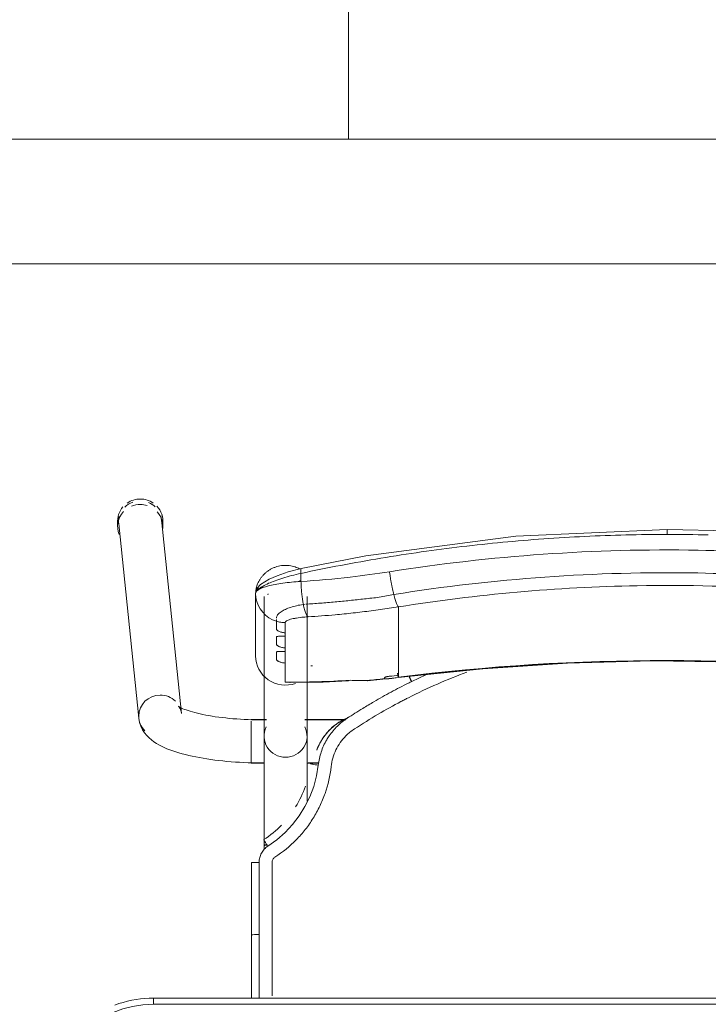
# Model space of a CAD drawing. Header units: metres. Extents: x 3 to 42.2, y -72.9 to -48.7.
# Tile 58 of 189: x 37.361 to 37.693, y -59.584 to -59.111. Entities that reach past the tile are written whole.
import ezdxf

# ---------------------------------------------------------------- set-up
doc = ezdxf.new("R2010")
doc.units = ezdxf.units.M
doc.layers.add('I-FURN', color=7, linetype='Continuous', lineweight=18)
doc.layers.add('M-EQPM', color=7, linetype='Continuous', lineweight=18)
doc.layers.add('M-EQPM-IDEN', color=1, linetype='Continuous', lineweight=9, true_color=0xff0000)

# ---------------------------------------------------------------- blocks, each defined once
blk = doc.blocks.new('ConjuntoParaAlunoTamanho6 - CJA06_ConjuntoParaAlunoTamanho6-V37-1PAV')
at = {"layer": 'I-FURN', "color": 253, "true_color": 0xaaaaaa}
for p, q in [((-0.2643, 0.29456), (-0.2643, 0.29197)), ((-0.23354, 0.20182), (-0.24321, 0.29526)), ((-0.24254, 0.29197), (-0.24254, 0.29456)), ((-0.2638, 0.29312), (-0.25413, 0.19969)), ((-0.1979, 0.25969), (-0.1979, 0.22964)), ((-0.19385, 0.25812), (-0.19385, 0.19097)), ((-0.19207, 0.25896), (-0.19202, 0.25906)), ((-0.19202, 0.25906), (-0.19192, 0.25949)), ((-0.17315, 0.19097), (-0.17315, 0.25812)), ((-0.19734, 0.2558), (-0.19665, 0.25395)), ((-0.19665, 0.25395), (-0.1957, 0.25221)), ((-0.1957, 0.25221), (-0.19451, 0.25062)), ((-0.17493, 0.25435), (-0.17437, 0.25441)), ((-0.12923, 0.2438), (-0.12923, 0.25317)), ((-0.12923, 0.24214), (-0.12923, 0.2438)), ((-0.12923, 0.24214), (-0.12923, 0.23653)), ((-0.18366, 0.24073), (-0.18366, 0.23904)), ((-0.18366, 0.23345), (-0.18366, 0.23176)), ((-0.12923, 0.23649), (-0.12923, 0.23486)), ((-0.12923, 0.23486), (-0.12923, 0.22925)), ((-0.12923, 0.22925), (-0.12923, 0.22759)), ((-0.12923, 0.22759), (-0.12923, 0.22197)), ((-0.18366, 0.22617), (-0.18366, 0.21701)), ((-0.14414, 0.21757), (-0.12926, 0.21915)), ((-0.12923, 0.22197), (-0.12923, 0.22031)), ((-0.11598, 0.22048), (-0.1227, 0.21732)), ((-0.18366, 0.21701), (-0.1818, 0.21679)), ((-0.19271, 0.19894), (-0.2, 0.19894)), ((-0.2, 0.19844), (-0.2, 0.19411)), ((-0.19271, 0.19879), (-0.19385, 0.19879)), ((-0.19385, 0.19879), (-0.19385, 0.19845)), ((-0.19385, 0.19845), (-0.19385, 0.19764)), ((-0.15474, 0.19894), (-0.17429, 0.19894)), ((-0.15494, 0.19879), (-0.17429, 0.19879)), ((-0.2, 0.19393), (-0.2, 0.18575)), ((-0.19385, 0.19367), (-0.19385, 0.1916)), ((-0.2, 0.18573), (-0.2, 0.17922)), ((-0.19385, 0.18688), (-0.19385, 0.18582)), ((-0.19385, 0.18371), (-0.19385, 0.18582)), ((-0.2, 0.17916), (-0.2, 0.17794)), ((-0.2, 0.17794), (-0.19377, 0.17794)), ((-0.19385, 0.17809), (-0.19385, 0.17951)), ((-0.17323, 0.17794), (-0.1676, 0.17794)), ((-0.17268, 0.17809), (-0.16757, 0.17809)), ((-0.19385, 0.13857), (-0.19385, 0.13643)), ((-0.19983, 0.13021), (-0.19982, 0.0953)), ((-0.19982, 0.06488), (-0.19982, 0.0953)), ((-0.19982, 0.0953), (-0.19982, 0.09529)), ((-0.19623, 0.09556), (-0.19738, 0.09554)), ((0.247, 0.06497), (-0.247, 0.06497)), ((-0.247, 0.06497), (-0.247, 0.06197)), ((0.247, 0.06497), (-0.247, 0.06497))]:
    blk.add_line(p, q, dxfattribs=at)
at = {"layer": 'I-FURN', "color": 253, "true_color": 0xaaaaaa, "flags": 128}
for points in [[(0.0001, 0.2904), (-0.07267, 0.28721), (-0.14486, 0.2777), (-0.17603, 0.27161)], [(0.17623, 0.27161), (0.10331, 0.28398), (0.03018, 0.28985), (0.0001, 0.2904)], [(-0.17603, 0.27161), (-0.18218, 0.26997), (-0.18761, 0.26812), (-0.19131, 0.26652), (-0.19557, 0.2639), (-0.19708, 0.26226), (-0.19765, 0.26113), (-0.1979, 0.25971)], [(-0.17607, 0.26928), (-0.17607, 0.26831), (-0.17607, 0.26734), (-0.17607, 0.26637), (-0.17607, 0.2654)], [(-0.1979, 0.24468), (-0.1979, 0.2522), (-0.1979, 0.25971)], [(-0.1979, 0.25969), (-0.19776, 0.25773), (-0.19734, 0.2558)], [(-0.1979, 0.25969), (-0.1979, 0.25218), (-0.1979, 0.24467), (-0.1979, 0.23715), (-0.1979, 0.22964)], [(-0.19451, 0.25062), (-0.19311, 0.2492), (-0.19152, 0.24799)], [(-0.19152, 0.24799), (-0.18977, 0.24701), (-0.1879, 0.24628)], [(-0.1879, 0.24243), (-0.1879, 0.24339), (-0.1879, 0.24435), (-0.1879, 0.24532), (-0.1879, 0.24628)], [(-0.18366, 0.24561), (-0.18366, 0.24439), (-0.18366, 0.24317), (-0.18366, 0.24195), (-0.18366, 0.24073)], [(-0.1879, 0.23515), (-0.1879, 0.23603), (-0.1879, 0.23692), (-0.1879, 0.2378), (-0.1879, 0.23868)], [(-0.18366, 0.23904), (-0.18366, 0.23764), (-0.18366, 0.23624), (-0.18366, 0.23485), (-0.18366, 0.23345)], [(-0.1879, 0.22787), (-0.1879, 0.22876), (-0.1879, 0.22964), (-0.1879, 0.23052), (-0.1879, 0.23141)], [(-0.18366, 0.23176), (-0.18366, 0.23036), (-0.18366, 0.22897), (-0.18366, 0.22757), (-0.18366, 0.22617)], [(-0.12926, 0.21915), (-0.08865, 0.22342), (-0.0479, 0.2261), (-0.00707, 0.22717), (0.03376, 0.22666), (0.07455, 0.22454), (0.11521, 0.22083), (0.12946, 0.21915)], [(-0.1359, 0.2187), (-0.1359, 0.21878), (-0.1359, 0.21886), (-0.1359, 0.21893), (-0.1359, 0.21901)], [(-0.12923, 0.22031), (-0.12923, 0.22007), (-0.12923, 0.21984), (-0.12923, 0.21961), (-0.12923, 0.21937)], [(-0.18111, 0.21677), (-0.16533, 0.21701), (-0.15331, 0.21761)], [(-0.23354, 0.20182), (-0.23373, 0.20287), (-0.23403, 0.20376), (-0.23437, 0.20445), (-0.23469, 0.20492), (-0.23492, 0.20521), (-0.23505, 0.20534), (-0.23507, 0.20536)], [(-0.23507, 0.20536), (-0.23501, 0.20531), (-0.23482, 0.20518), (-0.23451, 0.20499), (-0.23408, 0.20476), (-0.23355, 0.20449), (-0.23291, 0.2042), (-0.23217, 0.20389), (-0.23133, 0.20358), (-0.23041, 0.20326), (-0.22941, 0.20294), (-0.22832, 0.20262), (-0.22717, 0.2023), (-0.22594, 0.20199), (-0.22464, 0.20169), (-0.22328, 0.2014), (-0.22186, 0.20112), (-0.22039, 0.20086), (-0.21886, 0.2006), (-0.21729, 0.20036), (-0.21567, 0.20014), (-0.214, 0.19993), (-0.2123, 0.19973), (-0.21057, 0.19956), (-0.2088, 0.1994), (-0.207, 0.19926), (-0.20518, 0.19913), (-0.20334, 0.19903), (-0.20148, 0.19894), (-0.19961, 0.19888), (-0.19772, 0.19883), (-0.19583, 0.1988), (-0.19394, 0.19879), (-0.19385, 0.19879)], [(-0.25413, 0.19969), (-0.25375, 0.19762), (-0.25311, 0.19572), (-0.25226, 0.19403), (-0.25129, 0.19256), (-0.25023, 0.19128), (-0.24913, 0.19017), (-0.24799, 0.18919), (-0.24683, 0.18832), (-0.24563, 0.18753), (-0.24441, 0.18681), (-0.24316, 0.18615), (-0.24188, 0.18553), (-0.24055, 0.18496), (-0.23919, 0.18441), (-0.23778, 0.1839), (-0.23633, 0.18341), (-0.23483, 0.18295), (-0.2333, 0.18251), (-0.23171, 0.1821), (-0.23008, 0.1817), (-0.22841, 0.18133), (-0.2267, 0.18098), (-0.22495, 0.18064), (-0.22315, 0.18033), (-0.22132, 0.18004), (-0.21946, 0.17976), (-0.21756, 0.17951), (-0.21562, 0.17928), (-0.21366, 0.17906), (-0.21168, 0.17887), (-0.20967, 0.1787), (-0.20763, 0.17855), (-0.20558, 0.17842), (-0.20352, 0.17831), (-0.20144, 0.17823), (-0.19935, 0.17816), (-0.19725, 0.17811), (-0.19515, 0.17809), (-0.19385, 0.17809)], [(-0.19385, 0.13857), (-0.19385, 0.14057), (-0.19385, 0.14257), (-0.19385, 0.14457), (-0.19385, 0.14656), (-0.19385, 0.14855), (-0.19385, 0.15053), (-0.19385, 0.15249), (-0.19385, 0.15444), (-0.19385, 0.15637), (-0.19385, 0.15827), (-0.19385, 0.16015), (-0.19385, 0.162), (-0.19385, 0.16382), (-0.19385, 0.1656), (-0.19385, 0.16735), (-0.19385, 0.16905), (-0.19385, 0.17071), (-0.19385, 0.17233), (-0.19385, 0.1739), (-0.19385, 0.17541), (-0.19385, 0.17687), (-0.19385, 0.17828), (-0.19385, 0.17963), (-0.19385, 0.18092), (-0.19385, 0.18215), (-0.19385, 0.18331), (-0.19385, 0.18441), (-0.19385, 0.18544), (-0.19385, 0.1864), (-0.19385, 0.18729), (-0.19385, 0.1881), (-0.19385, 0.18885), (-0.19385, 0.18951), (-0.19385, 0.19011), (-0.19385, 0.19062), (-0.19385, 0.19097)], [(-0.17315, 0.19097), (-0.17315, 0.19051), (-0.17315, 0.18998), (-0.17315, 0.18937), (-0.17315, 0.18869), (-0.17315, 0.18793), (-0.17315, 0.1871), (-0.17315, 0.18619), (-0.17315, 0.18522), (-0.17315, 0.18417), (-0.17315, 0.18306), (-0.17315, 0.18188), (-0.17315, 0.18064), (-0.17315, 0.17934), (-0.17315, 0.17798), (-0.17315, 0.17656), (-0.17315, 0.17508), (-0.17315, 0.17355), (-0.17315, 0.17198), (-0.17315, 0.17035), (-0.17315, 0.16868), (-0.17315, 0.16696), (-0.17315, 0.16521), (-0.17315, 0.16342), (-0.17315, 0.16159), (-0.17315, 0.15974)], [(-0.16841, 0.18438), (-0.16841, 0.18437), (-0.16841, 0.18435), (-0.16841, 0.18434), (-0.16841, 0.18432)], [(-0.16774, 0.17706), (-0.16861, 0.17188), (-0.16997, 0.16679), (-0.17181, 0.16185), (-0.17415, 0.15713), (-0.17693, 0.15265), (-0.18013, 0.14846), (-0.18374, 0.14461), (-0.18771, 0.14113), (-0.19199, 0.13805)], [(-0.19623, 0.13025), (-0.19623, 0.12331), (-0.19623, 0.11637), (-0.19623, 0.10942), (-0.19623, 0.10249), (-0.19623, 0.09556)], [(-0.19738, 0.09554), (-0.19841, 0.0955), (-0.1992, 0.09544), (-0.19969, 0.09537), (-0.19982, 0.0953)], [(-0.247, 0.06497), (-0.24912, 0.06492), (-0.25124, 0.0648), (-0.25334, 0.06459), (-0.25544, 0.06429), (-0.25753, 0.06391), (-0.2596, 0.06345), (-0.26165, 0.0629), (-0.26367, 0.06228), (-0.26567, 0.06157)], [(0.247, 0.06197), (0.1235, 0.06197), (0, 0.06197), (-0.1235, 0.06197), (-0.247, 0.06197)], [(-0.247, 0.06197), (-0.1235, 0.06197), (0, 0.06197), (0.1235, 0.06197), (0.247, 0.06197)]]:
    blk.add_lwpolyline(points, dxfattribs=at)
at = {"layer": 'I-FURN', "color": 253, "true_color": 0xaaaaaa}
blk.add_arc((-0.247, 0.01197), 0.05, 90, 180, dxfattribs=at)
blk.add_arc((-0.247, 0.01197), 0.05, 90, 180, dxfattribs=at)
for centre, major_axis, ratio, start_param, end_param in [((-0.25351, 0.29419), (0.01029, 0.00107), 0.967158, 1.815725, 2.256389), ((-0.25342, 0.29456), (0.01088, 0), 0.965926, 1.570796, 2.185058), ((-0.25342, 0.29456), (0.01088, 0), 0.965926, 0.959427, 1.570796), ((-0.25351, 0.29419), (0.01029, 0.00107), 0.967158, 0.685592, 1.060105), ((-0.25342, 0.29197), (0.01088, 0), 0.965926, 2.404268, 3.526261), ((-0.25342, 0.29456), (0.01088, 0), 0.965926, 2.438822, 3.243525), ((-0.25342, 0.29197), (0.01088, 0), 0.965926, 1.570796, 1.965237), ((-0.25342, 0.29197), (0.01088, 0), 0.965926, 1.257624, 1.559899), ((-0.25342, 0.29456), (0.01088, 0), 0.965926, 6.170166, 7.020457), ((-0.25342, 0.29197), (0.01088, 0), 0.965926, 6.182855, 7.015454), ((-0.25351, 0.29419), (0.01029, 0.00107), 0.967158, 2.780211, 3.141593), ((-0.25351, 0.29419), (0.01029, 0.00107), 0.967158, 6.18338, 6.464028), ((-0.1835, 0.22964), (-0.0144, 0), 0.978148, 0, 1.909658), ((0.0001, -0.77159), (1.0211, 0), 0.978148, 1.443771, 1.697822), ((0.0001, -0.77117), (1.0209, 0), 0.978148, 1.443771, 1.697822), ((-0.17927, 0.60128), (0.385, 0), 0.978148, 4.732926, 4.735013), ((-0.17927, 0.60263), (0.395, 0), 0.978148, 4.801491, 4.822541), ((-0.17927, 0.60356), (0.395, 0), 0.978148, 4.828782, 4.839414), ((-0.17927, 0.60221), (0.3948, 0), 0.978148, 4.828842, 4.839414), ((-0.1305, 0.22908), (-0.00124, 0.00992), 0.026339, 2.463316, 2.789234), ((-0.17927, 0.60336), (0.395, 0), 0.978148, 4.701279, 4.780293), ((-0.14501, 0.22754), (-0.00087, 0.00996), 0.018501, 2.957526, 3.350225), ((-0.24383, 0.20075), (0.01029, 0.00107), 0.967158, 1.470991, 3.041787), ((-0.24383, 0.20075), (0.01029, 0.00107), 0.967158, 0.685592, 1.470991), ((-0.24383, 0.20075), (0.01029, 0.00107), 0.967158, 3.041787, 3.827185), ((-0.1835, 0.19097), (0.01035, 0), 0.978148, 2.686587, 4.712389), ((-0.1835, 0.19097), (0.01035, 0), 0.978148, 4.712389, 6.738191), ((-0.1835, 0.13857), (0.01035, 0), 0.069756, 2.648425, 3.665191)]:
    blk.add_ellipse(centre, major_axis=major_axis, ratio=ratio, start_param=start_param, end_param=end_param, dxfattribs=at)
for points in [[(0.0001, 0.29036), (0.0001, 0.29029), (0.0001, 0.29001), (0.0001, 0.28916), (0.0001, 0.28841), (0.0001, 0.28802)], [(-0.07901, 0.28427), (-0.08557, 0.28365), (-0.09211, 0.28295), (-0.09864, 0.28217)], [(-0.05929, 0.28591), (-0.06588, 0.28544), (-0.07245, 0.28489), (-0.07901, 0.28427)], [(-0.03953, 0.28708), (-0.04612, 0.28677), (-0.05271, 0.28638), (-0.05929, 0.28591)], [(-0.01972, 0.28779), (-0.02633, 0.28763), (-0.03293, 0.2874), (-0.03953, 0.28708)], [(0.0001, 0.28802), (-0.00651, 0.28802), (-0.01312, 0.28795), (-0.01972, 0.28779)], [(0.01992, 0.28779), (0.01332, 0.28795), (0.00671, 0.28802), (0.0001, 0.28802)], [(-0.11819, 0.27961), (-0.12468, 0.27869), (-0.13116, 0.27768), (-0.13762, 0.27661)], [(-0.09864, 0.28217), (-0.10517, 0.28139), (-0.11169, 0.28054), (-0.11819, 0.27961)], [(-0.13762, 0.27661), (-0.14407, 0.27553), (-0.15051, 0.27438), (-0.15692, 0.27316)], [(-0.15692, 0.27316), (-0.16332, 0.27194), (-0.16971, 0.27065), (-0.17607, 0.26928)], [(-0.13346, 0.2701), (-0.13339, 0.26956), (-0.13324, 0.26848), (-0.133, 0.26684), (-0.13272, 0.2652), (-0.13242, 0.26359), (-0.13211, 0.26203), (-0.13178, 0.26053), (-0.13155, 0.25959), (-0.13144, 0.25914)], [(-0.17607, 0.2654), (-0.17914, 0.26523), (-0.18504, 0.2647), (-0.19219, 0.26337), (-0.19682, 0.26165), (-0.1979, 0.26035), (-0.1979, 0.25969)], [(-0.17609, 0.26577), (-0.1767, 0.26561), (-0.17731, 0.26545), (-0.17791, 0.26528)], [(-0.17607, 0.2654), (-0.17606, 0.26498), (-0.17604, 0.26413), (-0.17598, 0.26285), (-0.1759, 0.26156), (-0.17579, 0.26028), (-0.17566, 0.25902), (-0.17551, 0.25778), (-0.17533, 0.25659), (-0.17514, 0.25544), (-0.175, 0.25471), (-0.17493, 0.25435)], [(-0.12923, 0.25317), (-0.12932, 0.25327), (-0.1295, 0.25353), (-0.1298, 0.25409), (-0.13011, 0.25481), (-0.13044, 0.25568), (-0.13077, 0.2567), (-0.1311, 0.25786), (-0.13133, 0.2587), (-0.13144, 0.25914)], [(-0.17493, 0.25435), (-0.17484, 0.25392), (-0.17465, 0.25308), (-0.17435, 0.25195), (-0.17403, 0.25093), (-0.17369, 0.25006), (-0.17335, 0.24934), (-0.173, 0.24877), (-0.17277, 0.2485), (-0.17265, 0.2484)], [(-0.14226, 0.2513), (-0.14371, 0.25111), (-0.14516, 0.25093), (-0.14661, 0.25076)], [(-0.15964, 0.24939), (-0.16398, 0.24899), (-0.16832, 0.24866), (-0.17265, 0.2484)], [(-0.1553, 0.2498), (-0.15675, 0.24966), (-0.15819, 0.24952), (-0.15964, 0.24939)], [(-0.15095, 0.25026), (-0.1524, 0.2501), (-0.15385, 0.24995), (-0.1553, 0.2498)], [(-0.14661, 0.25076), (-0.14806, 0.25058), (-0.14951, 0.25042), (-0.15095, 0.25026)], [(-0.1879, 0.24628), (-0.18756, 0.24617), (-0.18687, 0.24599), (-0.18581, 0.24578), (-0.18474, 0.24565), (-0.18402, 0.24561), (-0.18366, 0.24561)], [(-0.1359, 0.21901), (-0.1359, 0.21905), (-0.13586, 0.21912), (-0.13573, 0.21923), (-0.13549, 0.21935), (-0.13518, 0.21946), (-0.13479, 0.21957), (-0.13436, 0.21967), (-0.1339, 0.21974), (-0.13357, 0.21979), (-0.1334, 0.21981)], [(-0.13585, 0.2186), (-0.13587, 0.21862), (-0.13589, 0.21865), (-0.1359, 0.21868), (-0.1359, 0.2187)], [(-0.09625, 0.22184), (-0.10584, 0.21825), (-0.1152, 0.21414), (-0.12434, 0.2095)], [(-0.12335, 0.21813), (-0.12356, 0.21856), (-0.12377, 0.21898), (-0.12395, 0.21936)], [(-0.12289, 0.21723), (-0.12304, 0.21753), (-0.12319, 0.21783), (-0.12334, 0.21813)], [(-0.15397, 0.21772), (-0.15349, 0.21752), (-0.153, 0.21758), (-0.15247, 0.21788)], [(-0.15247, 0.21788), (-0.15113, 0.21782), (-0.1484, 0.21775), (-0.14556, 0.21776), (-0.14412, 0.21779)], [(-0.12436, 0.21651), (-0.12717, 0.21512), (-0.13276, 0.21224), (-0.13826, 0.20916), (-0.14098, 0.20758)], [(-0.1227, 0.21732), (-0.12297, 0.21719), (-0.12353, 0.21692), (-0.12408, 0.21665), (-0.12436, 0.21651)], [(-0.12434, 0.2095), (-0.12494, 0.2092), (-0.12615, 0.20858), (-0.12737, 0.20794), (-0.12798, 0.20762)], [(-0.14638, 0.20431), (-0.14762, 0.20355), (-0.1501, 0.202), (-0.15256, 0.20043), (-0.15378, 0.19963)], [(-0.12798, 0.20762), (-0.13157, 0.20574), (-0.13889, 0.20168), (-0.14651, 0.19698), (-0.1504, 0.19445)], [(-0.14098, 0.20758), (-0.14188, 0.20704), (-0.14368, 0.20597), (-0.14546, 0.20487), (-0.14635, 0.20432)], [(-0.15378, 0.19963), (-0.1555, 0.19851), (-0.15869, 0.19594), (-0.16134, 0.1928), (-0.1625, 0.1911)], [(-0.1568, 0.1982), (-0.15576, 0.1988), (-0.15475, 0.1993), (-0.15376, 0.19971)], [(-0.16501, 0.19076), (-0.16447, 0.19151), (-0.16331, 0.19295), (-0.16135, 0.19493), (-0.15919, 0.19669), (-0.15764, 0.19771), (-0.15683, 0.19818)], [(-0.1504, 0.19445), (-0.15113, 0.19396), (-0.15256, 0.19293), (-0.15386, 0.19174), (-0.15448, 0.19112)], [(-0.1625, 0.1911), (-0.16271, 0.1908), (-0.16313, 0.19018), (-0.16352, 0.18955), (-0.16371, 0.18924)], [(-0.15448, 0.19112), (-0.15645, 0.18912), (-0.15969, 0.18452), (-0.16124, 0.17915), (-0.16156, 0.17636)], [(-0.16371, 0.18924), (-0.16479, 0.18738), (-0.16656, 0.18343), (-0.1675, 0.1792), (-0.16774, 0.17706)], [(-0.16774, 0.17706), (-0.16823, 0.17712), (-0.16921, 0.17725), (-0.17046, 0.17746), (-0.17128, 0.17766), (-0.17147, 0.17776), (-0.17146, 0.1778)], [(-0.17391, 0.16699), (-0.17512, 0.16348), (-0.17671, 0.16011), (-0.17864, 0.15696)], [(-0.1854, 0.14823), (-0.18797, 0.14558), (-0.19084, 0.14321), (-0.19391, 0.14119)], [(-0.19199, 0.13805), (-0.19265, 0.13762), (-0.19383, 0.13663), (-0.19519, 0.13473), (-0.19604, 0.13255), (-0.19622, 0.13104), (-0.19623, 0.13025)], [(-0.19391, 0.14119), (-0.19393, 0.14119), (-0.19385, 0.14103), (-0.19344, 0.14033), (-0.19278, 0.13928), (-0.19225, 0.13846), (-0.19199, 0.13805)], [(-0.18863, 0.13277), (-0.18884, 0.13263), (-0.18922, 0.13231), (-0.18966, 0.1317), (-0.18994, 0.13099), (-0.19, 0.1305), (-0.19, 0.13025)], [(-0.19623, 0.13025), (-0.19672, 0.13025), (-0.1977, 0.13025), (-0.19891, 0.13024), (-0.19969, 0.13022), (-0.19984, 0.13021), (-0.19982, 0.1302)], [(-0.19982, 0.12147), (-0.19982, 0.12438), (-0.19982, 0.12729), (-0.19982, 0.1302)], [(-0.19982, 0.1302), (-0.19982, 0.12438), (-0.19982, 0.11273), (-0.19982, 0.1011), (-0.19982, 0.09529)], [(-0.19982, 0.09528), (-0.19982, 0.1011), (-0.19982, 0.10691), (-0.19982, 0.11273)], [(-0.19982, 0.09529), (-0.19982, 0.08515), (-0.19982, 0.07502), (-0.19982, 0.06488)], [(-0.19982, 0.06488), (-0.19982, 0.06837), (-0.19982, 0.07185), (-0.19982, 0.07534)]]:
    blk.add_open_spline(points, degree=3, dxfattribs=at)
for points, knots in [([(-0.13346, 0.2701), (-0.0847, 0.2778), (0.00519, 0.28415), (0.09466, 0.27626), (0.13366, 0.2701)], [-1, -1, -1, -1, -0.444444, 0, 0, 0, 0]), ([(-0.1979, 0.25971), (-0.1979, 0.26019), (-0.19783, 0.26127), (-0.19747, 0.26287), (-0.19695, 0.2643), (-0.19642, 0.26543), (-0.19585, 0.26637), (-0.19534, 0.26711), (-0.19492, 0.26766), (-0.19447, 0.26819), (-0.19382, 0.2689), (-0.19291, 0.26975), (-0.1919, 0.27053), (-0.19105, 0.27107), (-0.1904, 0.27144), (-0.18973, 0.27177), (-0.18883, 0.27217), (-0.18719, 0.27275), (-0.18474, 0.2732), (-0.18174, 0.27315), (-0.17906, 0.27255), (-0.17745, 0.27187), (-0.17679, 0.27153)], [0, 0, 0, 0, 0.0625, 0.125, 0.15625, 0.1875, 0.21875, 0.234375, 0.25, 0.265625, 0.28125, 0.3125, 0.34375, 0.359375, 0.375, 0.390625, 0.40625, 0.4375, 0.5, 0.5625, 0.625, 0.6721865, 0.6721865, 0.6721865, 0.6721865]), ([(-0.1761, 0.27156), (-0.17616, 0.27149), (-0.17627, 0.27106), (-0.17619, 0.27003), (-0.17607, 0.26928)], [0.625, 0.625, 0.625, 0.625, 0.75, 1, 1, 1, 1]), ([(-0.17607, 0.2654), (-0.1682, 0.2659), (-0.154, 0.26716), (-0.13977, 0.2691), (-0.13346, 0.2701)], [-1, -1, -1, -1, -0.444444, 0, 0, 0, 0]), ([(-0.13144, 0.25914), (-0.08343, 0.26683), (0.00512, 0.27318), (0.09323, 0.26529), (0.13164, 0.25914)], [-1, -1, -1, -1, -0.444444, 0, 0, 0, 0]), ([(-0.1979, 0.25971), (-0.1979, 0.26034), (-0.19688, 0.26187), (-0.19282, 0.26411), (-0.18865, 0.26578), (-0.18491, 0.26704), (-0.18064, 0.26823), (-0.1776, 0.26895), (-0.17607, 0.26928)], [0, 0, 0, 0, 0.25, 0.5, 0.625, 0.75, 0.875, 1, 1, 1, 1]), ([(-0.1965, 0.2622), (-0.19671, 0.26207), (-0.1971, 0.26176), (-0.19769, 0.26096), (-0.1979, 0.26021), (-0.1979, 0.25971)], [0.75, 0.75, 0.75, 0.75, 0.8125, 0.875, 1, 1, 1, 1]), ([(-0.19421, 0.2626), (-0.1945, 0.26266), (-0.19502, 0.2627), (-0.19554, 0.2626), (-0.19576, 0.26254)], [0.5473049, 0.5473049, 0.5473049, 0.5473049, 0.625, 0.6812684, 0.6812684, 0.6812684, 0.6812684]), ([(0.12943, 0.25317), (0.08224, 0.26075), (-0.00484, 0.26702), (-0.09148, 0.25924), (-0.12923, 0.25317)], [-1, -1, -1, -1, -0.444444, 0, 0, 0, 0]), ([(-0.17381, 0.25447), (-0.17147, 0.25462), (-0.16677, 0.25497), (-0.1597, 0.25557), (-0.1538, 0.25614), (-0.14908, 0.25663), (-0.14554, 0.25703), (-0.14198, 0.25739), (-0.13843, 0.25782), (-0.13492, 0.25842), (-0.13259, 0.25889), (-0.13144, 0.25914)], [0, 0, 0, 0, 0.166667, 0.333333, 0.5, 0.583333, 0.666667, 0.75, 0.833333, 0.916667, 1, 1, 1, 1]), ([(-0.1879, 0.24778), (-0.18791, 0.24829), (-0.1875, 0.24933), (-0.18588, 0.25077), (-0.184, 0.25182), (-0.1824, 0.2525), (-0.17978, 0.25344), (-0.17715, 0.25404), (-0.17493, 0.25435)], [0, 0, 0, 0, 0.2, 0.4, 0.55, 0.625, 0.7, 1, 1, 1, 1]), ([(-0.12923, 0.25317), (-0.13213, 0.25271), (-0.13647, 0.25207), (-0.14082, 0.25148), (-0.14226, 0.2513)], [-1, -1, -1, -1, -0.8, -0.7, -0.7, -0.7, -0.7]), ([(-0.1879, 0.24628), (-0.1879, 0.24644), (-0.1879, 0.2467), (-0.1879, 0.247), (-0.1879, 0.2471)], [0, 0, 0, 0, 0.4, 0.6, 0.6, 0.6, 0.6]), ([(-0.17265, 0.2484), (-0.17333, 0.24836), (-0.17532, 0.24821), (-0.17777, 0.24791), (-0.17985, 0.24753), (-0.18163, 0.2471), (-0.18322, 0.24646), (-0.18366, 0.2459), (-0.18366, 0.24561)], [-1, -1, -1, -1, -0.888889, -0.666667, -0.555556, -0.444444, -0.222222, 0, 0, 0, 0]), ([(-0.18366, 0.24073), (-0.18428, 0.24075), (-0.18512, 0.24088), (-0.18609, 0.24117), (-0.18671, 0.24142), (-0.18723, 0.2417), (-0.18762, 0.24198), (-0.18784, 0.24222), (-0.1879, 0.24236), (-0.1879, 0.24243)], [0, 0, 0, 0, 0.25, 0.375, 0.5, 0.625, 0.75, 0.875, 1, 1, 1, 1]), ([(-0.1879, 0.23868), (-0.1879, 0.23875), (-0.18784, 0.23885), (-0.18762, 0.23896), (-0.18723, 0.23902), (-0.18671, 0.23904), (-0.18609, 0.23904), (-0.18512, 0.23903), (-0.18428, 0.23902), (-0.18366, 0.23904)], [0, 0, 0, 0, 0.125, 0.25, 0.375, 0.5, 0.625, 0.75, 1, 1, 1, 1]), ([(-0.18366, 0.23345), (-0.18428, 0.23348), (-0.18512, 0.2336), (-0.18609, 0.23389), (-0.18671, 0.23414), (-0.18723, 0.23442), (-0.18762, 0.2347), (-0.18784, 0.23494), (-0.1879, 0.23508), (-0.1879, 0.23515)], [0, 0, 0, 0, 0.25, 0.375, 0.5, 0.625, 0.75, 0.875, 1, 1, 1, 1]), ([(-0.1879, 0.23141), (-0.1879, 0.23147), (-0.18784, 0.23158), (-0.18762, 0.23168), (-0.18723, 0.23174), (-0.18671, 0.23176), (-0.18609, 0.23176), (-0.18512, 0.23175), (-0.18428, 0.23175), (-0.18366, 0.23176)], [0, 0, 0, 0, 0.125, 0.25, 0.375, 0.5, 0.625, 0.75, 1, 1, 1, 1]), ([(-0.18366, 0.22617), (-0.18428, 0.2262), (-0.18512, 0.22633), (-0.18609, 0.22661), (-0.18671, 0.22687), (-0.18723, 0.22714), (-0.18762, 0.22742), (-0.18784, 0.22767), (-0.1879, 0.22781), (-0.1879, 0.22787)], [0, 0, 0, 0, 0.25, 0.375, 0.5, 0.625, 0.75, 0.875, 1, 1, 1, 1]), ([(-0.1334, 0.21866), (-0.1337, 0.21862), (-0.13425, 0.21856), (-0.13488, 0.2185), (-0.13529, 0.21849), (-0.13555, 0.2185), (-0.13573, 0.21853), (-0.13582, 0.21857), (-0.13585, 0.2186)], [0, 0, 0, 0, 0.25, 0.5, 0.625, 0.75, 0.875, 1, 1, 1, 1]), ([(-0.12388, 0.21967), (-0.12372, 0.21936), (-0.12333, 0.2186), (-0.12291, 0.21776), (-0.1227, 0.21732)], [0.5302375, 0.5302375, 0.5302375, 0.5302375, 0.75, 1, 1, 1, 1]), ([(-0.1535, 0.1999), (-0.15406, 0.19967), (-0.15585, 0.19886), (-0.15753, 0.19787), (-0.15863, 0.1971)], [0.6367527, 0.6367527, 0.6367527, 0.6367527, 0.75, 1, 1, 1, 1]), ([(-0.15863, 0.1971), (-0.16081, 0.19558), (-0.16383, 0.19273), (-0.16686, 0.18807), (-0.16796, 0.18563), (-0.16841, 0.18438)], [0, 0, 0, 0, 0.5, 0.75, 1, 1, 1, 1]), ([(-0.16841, 0.18432), (-0.16799, 0.18547), (-0.16725, 0.18714), (-0.16604, 0.18925), (-0.16537, 0.19026), (-0.16501, 0.19076)], [0, 0, 0, 0, 0.5, 0.75, 1, 1, 1, 1]), ([(-0.16156, 0.17636), (-0.16208, 0.17191), (-0.16353, 0.16549), (-0.16692, 0.15729), (-0.1701, 0.15145), (-0.17391, 0.14602), (-0.17976, 0.13936), (-0.18487, 0.13521), (-0.18863, 0.13277)], [0, 0, 0, 0, 0.25, 0.375, 0.5, 0.625, 0.75, 1, 1, 1, 1]), ([(-0.19, 0.13025), (-0.19, 0.12863), (-0.19, 0.12547), (-0.19, 0.12092), (-0.19, 0.1173), (-0.19, 0.1145), (-0.19, 0.11243), (-0.19, 0.11052), (-0.19, 0.10828), (-0.19, 0.10624), (-0.19, 0.10408), (-0.19, 0.10228), (-0.19, 0.10023), (-0.19, 0.09774), (-0.19, 0.09515), (-0.19, 0.09189), (-0.19, 0.08842), (-0.19, 0.08419), (-0.19, 0.08049), (-0.19, 0.07684), (-0.19, 0.07351), (-0.19, 0.07081), (-0.19, 0.0683), (-0.19, 0.06666), (-0.19, 0.06612)], [0, 0, 0, 0, 0.03125, 0.0625, 0.09375, 0.109375, 0.125, 0.140625, 0.15625, 0.1875, 0.203125, 0.21875, 0.234375, 0.25, 0.265625, 0.28125, 0.3125, 0.328125, 0.34375, 0.359375, 0.3671875, 0.375, 0.3828125, 0.3865101, 0.3865101, 0.3865101, 0.3865101]), ([(-0.19623, 0.06488), (-0.19623, 0.06802), (-0.19623, 0.0747), (-0.19623, 0.0849), (-0.19623, 0.09203), (-0.19623, 0.09556)], [0.8397159, 0.8397159, 0.8397159, 0.8397159, 0.8888889, 0.9444444, 1, 1, 1, 1])]:
    blk.add_open_spline(points, degree=3, knots=knots, dxfattribs=at)
blk = doc.blocks.new('4 GRE - ESCOLA DE CINEMA E AUDIOVISUAL CINE REX R07_rvt-1-1PAV')
at = {"layer": 'I-FURN', "color": 253, "lineweight": 18, "true_color": 0xaaaaaa}
blk.add_blockref('ConjuntoParaAlunoTamanho6 - CJA06_ConjuntoParaAlunoTamanho6-V37-1PAV', (37.67274, -59.6463), dxfattribs=at)
blk = doc.blocks.new('V8 K7 4V 9_0-14_0kW - MIH112Q4HN18-939147-1PAV')
at = {"layer": 'M-EQPM', "color": 1, "true_color": 0xff0000}
for p, q in [((-0.475, 0.435), (-0.475, -0.435)), ((-0.415, 0.255), (-0.415, -0.255)), ((-0.415, -0.255), (-0.415, 0.255))]:
    blk.add_line(p, q, dxfattribs=at)

msp = doc.modelspace()

# ---------------------------------------------------------------- linework, layer by layer
at = {"layer": 'M-EQPM-IDEN'}
msp.add_line((37.51956, -59.1681), (37.51956, -58.5231), dxfattribs=at)

# ---------------------------------------------------------------- block references
at = {"lineweight": 5}
msp.add_blockref('4 GRE - ESCOLA DE CINEMA E AUDIOVISUAL CINE REX R07_rvt-1-1PAV', (0, 0), dxfattribs=at)
at = {"layer": 'M-EQPM', "color": 1, "true_color": 0xff0000, "rotation": 269.9999999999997}
msp.add_blockref('V8 K7 4V 9_0-14_0kW - MIH112Q4HN18-939147-1PAV', (37.51956, -59.6431), dxfattribs=at)

doc.saveas('drawing.dxf')
